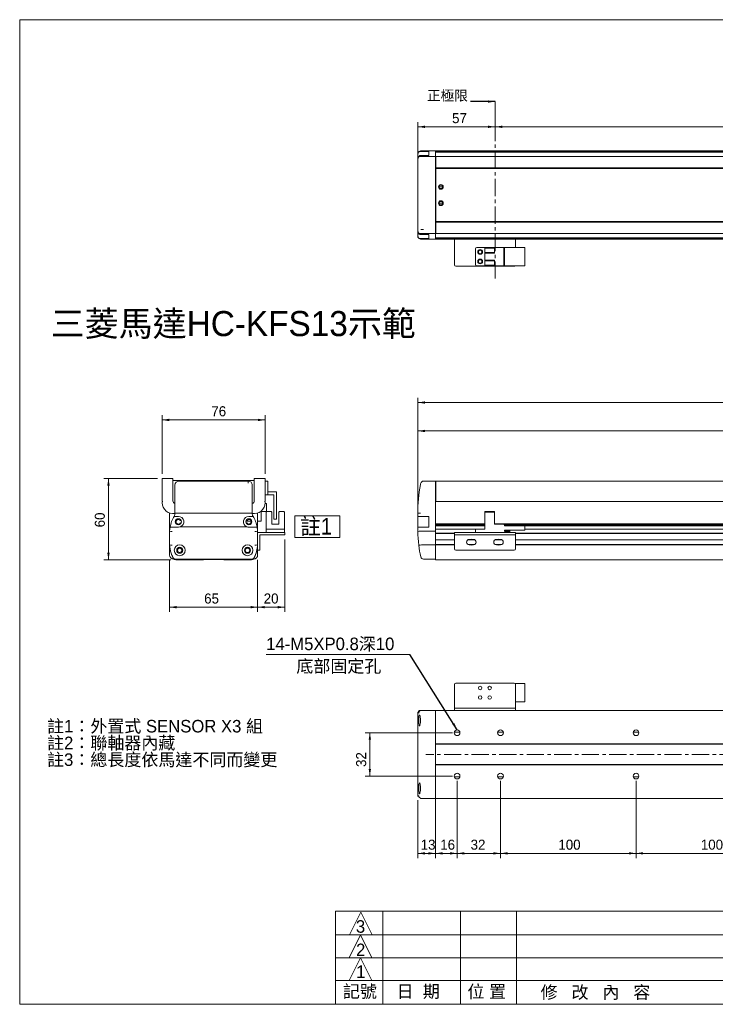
# Model space of a CAD drawing. Header units: millimetres. Extents: x 4 to 1035, y 3 to 731.
# Tile 1 of 2: x 4 to 517, y 5 to 731. Entities that reach past the tile are written whole.
import ezdxf

# ---------------------------------------------------------------- set-up
doc = ezdxf.new("R2010")
doc.units = ezdxf.units.MM
doc.linetypes.add('CENTERX2', pattern=[20.32, 12.7, -2.54, 2.54, -2.54])
doc.layers.add('BORDER', color=7, linetype='Continuous', lineweight=0)
doc.styles.add('SLDTEXTSTYLE0', font='swtxt.ttf', dxfattribs={"width": 0.993})
doc.styles.add('SLDTEXTSTYLE1', font='GOTHIC.TTF', dxfattribs={"width": 0.913})
doc.styles.get("Standard").update_dxf_attribs({"font": 'swtxt.ttf'})
doc.dimstyles.new('SLDDIMSTYLE0', dxfattribs={"dimtxt": 7.24162, "dimasz": 5.25, "dimexe": 0, "dimexo": 0.0625, "dimgap": 1.810405, "dimtad": 1, "dimtoh": 1, "dimdec": 3, "dimzin": 12, "dimdsep": 46, "dimtxsty": 'SLDTEXTSTYLE0', "dimsah": 1, "dimcen": 0.09, "dimadec": 0, "dimazin": 0, "dimtfac": 1, "dimtdec": 3, "dimtofl": 0, "dimtmove": 0, "dimatfit": 3, "dimfxl": 0, "dimtolj": 1, "dimtzin": 12, "dimarcsym": 0})
doc.dimstyles.new('SLDDIMSTYLE1', dxfattribs={"dimtxt": 7.24162, "dimasz": 5.25, "dimexe": 0, "dimexo": 0.0625, "dimgap": 1.810405, "dimtad": 1, "dimtoh": 1, "dimdec": 0, "dimzin": 12, "dimdsep": 46, "dimtxsty": 'SLDTEXTSTYLE0', "dimsah": 1, "dimcen": 0.09, "dimadec": 0, "dimazin": 0, "dimtfac": 1, "dimtdec": 3, "dimtofl": 0, "dimtmove": 0, "dimatfit": 3, "dimfxl": 0, "dimtolj": 1, "dimtzin": 12, "dimarcsym": 0})
doc.dimstyles.new('SLDDIMSTYLE2', dxfattribs={"dimtxt": 5.25, "dimasz": 5.25, "dimexe": 0, "dimexo": 0.0625, "dimgap": 1.3125, "dimtad": 0, "dimtih": 1, "dimtoh": 1, "dimdec": 0, "dimzin": 0, "dimdsep": 46, "dimtxsty": 'Standard', "dimsah": 1, "dimcen": 0.09, "dimadec": 0, "dimazin": 0, "dimtfac": 1, "dimtdec": 0, "dimtofl": 0, "dimtmove": 0, "dimatfit": 3, "dimfxl": 0, "dimtolj": 1, "dimtzin": 0, "dimarcsym": 0})

# ---------------------------------------------------------------- blocks, each defined once
blk = doc.blocks.new('SW_NOTE_0')
at = {"layer": 'BORDER', "color": 0, "attachment_point": 1, "style": 'SLDTEXTSTYLE0'}
for s, insert, char_height in [('註1：外置式 SENSOR X3 組', (0, 12.63), 9.2604), ('註2：聯軸器內藏', (0, 0.28), 9.26), ('註3：總長度依馬達不同而變更', (0, -12.06), 9.2604)]:
    blk.add_mtext(s, dxfattribs=dict(at, insert=insert, char_height=char_height))
blk = doc.blocks.new('*D3')
at = {"layer": 'BORDER'}
for p, q in [((297.98, 370.54), (297.98, 431.29)), ((874.98, 394.79), (874.98, 431.29)), ((874.98, 427.79), (297.98, 427.79))]:
    blk.add_line(p, q, dxfattribs=at)
for points in [[(297.98, 427.79), (303.23, 426.92), (303.23, 428.67)], [(874.98, 427.79), (869.73, 428.67), (869.73, 426.92)]]:
    blk.add_solid(points, dxfattribs=at)
at = {"layer": 'BORDER', "insert": (573.52, 437.9), "char_height": 7.408, "attachment_point": 1, "style": 'SLDTEXTSTYLE0'}
blk.add_mtext('577', dxfattribs=at)
blk = doc.blocks.new('*D4')
at = {"layer": 'BORDER'}
for p, q in [((297.98, 370.54), (297.98, 452.29)), ((986.48, 394.79), (986.48, 452.29)), ((986.48, 448.79), (297.98, 448.79))]:
    blk.add_line(p, q, dxfattribs=at)
for points in [[(297.98, 448.79), (303.23, 447.92), (303.23, 449.67)], [(986.48, 448.79), (981.23, 449.67), (981.23, 447.92)]]:
    blk.add_solid(points, dxfattribs=at)
at = {"layer": 'BORDER', "insert": (601.03, 458.9), "char_height": 7.408, "attachment_point": 1, "style": 'SLDTEXTSTYLE0'}
blk.add_mtext('688.5', dxfattribs=at)
blk = doc.blocks.new('*D5')
at = {"layer": 'BORDER'}
for p, q in [((323.48, 205.19), (259.07, 205.19)), ((262.57, 205.19), (262.57, 173.19)), ((323.48, 173.19), (259.07, 173.19))]:
    blk.add_line(p, q, dxfattribs=at)
for points in [[(262.57, 205.19), (261.69, 199.94), (263.44, 199.94)], [(262.57, 173.19), (263.44, 178.44), (261.69, 178.44)]]:
    blk.add_solid(points, dxfattribs=at)
at = {"layer": 'BORDER', "insert": (252.46, 179.92), "char_height": 7.408, "attachment_point": 1, "rotation": 90, "style": 'SLDTEXTSTYLE0'}
blk.add_mtext('32', dxfattribs=at)
blk = doc.blocks.new('*D6')
at = {"layer": 'BORDER'}
for p, q in [((297.97, 155.38), (297.97, 112.69)), ((310.98, 157.72), (310.98, 112.69)), ((297.97, 116.19), (310.98, 116.19))]:
    blk.add_line(p, q, dxfattribs=at)
for points in [[(297.97, 116.19), (303.22, 115.31), (303.22, 117.06)], [(310.98, 116.19), (305.73, 117.06), (305.73, 115.31)]]:
    blk.add_solid(points, dxfattribs=at)
at = {"layer": 'BORDER', "insert": (300.09, 126.29), "char_height": 7.408, "attachment_point": 1, "style": 'SLDTEXTSTYLE0'}
blk.add_mtext('13', dxfattribs=at)
blk = doc.blocks.new('*D7')
at = {"layer": 'BORDER'}
for p, q in [((326.98, 169.69), (326.98, 112.69)), ((310.98, 157.72), (310.98, 112.69)), ((310.98, 116.19), (326.98, 116.19))]:
    blk.add_line(p, q, dxfattribs=at)
for points in [[(310.98, 116.19), (316.23, 115.31), (316.23, 117.06)], [(326.98, 116.19), (321.73, 117.06), (321.73, 115.31)]]:
    blk.add_solid(points, dxfattribs=at)
at = {"layer": 'BORDER', "insert": (314.52, 126.29), "char_height": 7.408, "attachment_point": 1, "style": 'SLDTEXTSTYLE0'}
blk.add_mtext('16', dxfattribs=at)
blk = doc.blocks.new('*D8')
at = {"layer": 'BORDER'}
for p, q in [((326.98, 169.69), (326.98, 112.69)), ((358.98, 169.69), (358.98, 112.69)), ((326.98, 116.19), (358.98, 116.19))]:
    blk.add_line(p, q, dxfattribs=at)
for points in [[(326.98, 116.19), (332.23, 115.31), (332.23, 117.06)], [(358.98, 116.19), (353.73, 117.06), (353.73, 115.31)]]:
    blk.add_solid(points, dxfattribs=at)
at = {"layer": 'BORDER', "insert": (336.93, 126.29), "char_height": 7.408, "attachment_point": 1, "style": 'SLDTEXTSTYLE0'}
blk.add_mtext('32', dxfattribs=at)
blk = doc.blocks.new('*D9')
at = {"layer": 'BORDER'}
for p, q in [((358.98, 169.69), (358.98, 112.69)), ((458.98, 169.69), (458.98, 112.69)), ((358.98, 116.19), (458.98, 116.19))]:
    blk.add_line(p, q, dxfattribs=at)
for points in [[(358.98, 116.19), (364.23, 115.31), (364.23, 117.06)], [(458.98, 116.19), (453.73, 117.06), (453.73, 115.31)]]:
    blk.add_solid(points, dxfattribs=at)
at = {"layer": 'BORDER', "insert": (401.66, 126.29), "char_height": 7.408, "attachment_point": 1, "style": 'SLDTEXTSTYLE0'}
blk.add_mtext('100', dxfattribs=at)
blk = doc.blocks.new('*D10')
at = {"layer": 'BORDER'}
for p, q in [((458.98, 169.69), (458.98, 112.69)), ((558.98, 169.69), (558.98, 112.69)), ((458.98, 116.19), (558.98, 116.19))]:
    blk.add_line(p, q, dxfattribs=at)
for points in [[(458.98, 116.19), (464.23, 115.31), (464.23, 117.06)], [(558.98, 116.19), (553.73, 117.06), (553.73, 115.31)]]:
    blk.add_solid(points, dxfattribs=at)
at = {"layer": 'BORDER', "insert": (506.78, 126.29), "char_height": 7.408, "attachment_point": 1, "style": 'SLDTEXTSTYLE0'}
blk.add_mtext('100', dxfattribs=at)
blk = doc.blocks.new('SW_NOTE_1')
at = {"layer": 'BORDER', "color": 0}
for p, q in [((-105.91, 0), (0, 0)), ((0, 0), (-105.91, 0)), ((-105.91, 0), (0, 0)), ((0, 0), (-105.91, 0)), ((-105.91, 0), (0, 0)), ((0, 0), (-105.91, 0))]:
    blk.add_line(p, q, dxfattribs=at)
at = {"layer": 'BORDER', "color": 0, "insert": (-105.9, 12.53, 30), "char_height": 9.2604, "attachment_point": 1, "style": 'SLDTEXTSTYLE0'}
blk.add_mtext('14-M5XP0.8深10', dxfattribs=at)
blk = doc.blocks.new('*D16')
at = {"layer": 'BORDER'}
blk.add_line((354.98, 652.19), (754.98, 652.19), dxfattribs=at)
for points in [[(354.98, 652.19), (360.23, 651.31), (360.23, 653.06)], [(754.98, 652.19), (749.73, 653.06), (749.73, 651.31)]]:
    blk.add_solid(points, dxfattribs=at)
at = {"layer": 'BORDER', "char_height": 7.408, "attachment_point": 1, "style": 'SLDTEXTSTYLE0'}
for s, insert in [('行程=', (527.84, 662.29)), ('400', (554.82, 662.29))]:
    blk.add_mtext(s, dxfattribs=dict(at, insert=insert))
blk = doc.blocks.new('*D18')
at = {"layer": 'BORDER'}
for p, q in [((297.97, 631.87), (297.97, 655.69)), ((297.97, 652.19), (354.98, 652.19))]:
    blk.add_line(p, q, dxfattribs=at)
for points in [[(297.97, 652.19), (303.22, 651.31), (303.22, 653.06)], [(354.98, 652.19), (349.73, 653.06), (349.73, 651.31)]]:
    blk.add_solid(points, dxfattribs=at)
at = {"layer": 'BORDER', "insert": (323.25, 662.29), "char_height": 7.408, "attachment_point": 1, "style": 'SLDTEXTSTYLE0'}
blk.add_mtext('57', dxfattribs=at)
blk = doc.blocks.new('*D29')
at = {"layer": 'BORDER'}
for p, q in [((114.81, 332.79), (114.81, 294.29)), ((179.81, 332.79), (179.81, 294.29)), ((114.81, 297.79), (179.81, 297.79))]:
    blk.add_line(p, q, dxfattribs=at)
for points in [[(114.81, 297.79), (120.06, 296.92), (120.06, 298.67)], [(179.81, 297.79), (174.56, 298.67), (174.56, 296.92)]]:
    blk.add_solid(points, dxfattribs=at)
at = {"layer": 'BORDER', "insert": (140.35, 307.9), "char_height": 7.408, "attachment_point": 1, "rotation": 360, "style": 'SLDTEXTSTYLE0'}
blk.add_mtext('65', dxfattribs=at)
blk = doc.blocks.new('*D30')
at = {"layer": 'BORDER'}
for p, q in [((199.81, 347.69), (199.81, 294.29)), ((179.81, 332.79), (179.81, 294.29)), ((179.81, 297.79), (199.81, 297.79))]:
    blk.add_line(p, q, dxfattribs=at)
for points in [[(179.81, 297.79), (185.06, 296.92), (185.06, 298.67)], [(199.81, 297.79), (194.56, 298.67), (194.56, 296.92)]]:
    blk.add_solid(points, dxfattribs=at)
at = {"layer": 'BORDER', "insert": (184.26, 307.9), "char_height": 7.408, "attachment_point": 1, "rotation": 360, "style": 'SLDTEXTSTYLE0'}
blk.add_mtext('20', dxfattribs=at)
blk = doc.blocks.new('*D31')
at = {"layer": 'BORDER'}
for p, q in [((105.81, 392.79), (66.24, 392.79)), ((69.74, 332.79), (69.74, 392.79)), ((115.85, 332.79), (66.24, 332.79))]:
    blk.add_line(p, q, dxfattribs=at)
for points in [[(69.74, 392.79), (68.86, 387.54), (70.61, 387.54)], [(69.74, 332.79), (70.61, 338.04), (68.86, 338.04)]]:
    blk.add_solid(points, dxfattribs=at)
at = {"layer": 'BORDER', "insert": (59.63, 356.7), "char_height": 7.408, "attachment_point": 1, "rotation": 90, "style": 'SLDTEXTSTYLE0'}
blk.add_mtext('60', dxfattribs=at)
blk = doc.blocks.new('*D32')
at = {"layer": 'BORDER'}
for p, q in [((109.31, 396.29), (109.31, 439.43)), ((109.31, 435.93), (185.31, 435.93)), ((185.31, 396.29), (185.31, 439.43))]:
    blk.add_line(p, q, dxfattribs=at)
for points in [[(109.31, 435.93), (114.56, 435.06), (114.56, 436.81)], [(185.31, 435.93), (180.06, 436.81), (180.06, 435.06)]]:
    blk.add_solid(points, dxfattribs=at)
at = {"layer": 'BORDER', "insert": (145.63, 446.04), "char_height": 7.408, "attachment_point": 1, "style": 'SLDTEXTSTYLE0'}
blk.add_mtext('76', dxfattribs=at)
blk = doc.blocks.new('SW_NOTE_5')
at = {"layer": 'BORDER', "color": 0}
for p, q in [((-3.96, 1.27), (-3.96, 17.31)), ((-3.96, 17.31), (29.35, 17.31)), ((29.35, 17.31), (29.35, 1.27)), ((29.35, 1.27), (-3.96, 1.27))]:
    blk.add_line(p, q, dxfattribs=at)
at = {"layer": 'BORDER', "color": 0, "insert": (0, 15.65), "char_height": 12.25, "attachment_point": 1, "style": 'SLDTEXTSTYLE1'}
blk.add_mtext('註1', dxfattribs=at)

msp = doc.modelspace()

# ---------------------------------------------------------------- linework, layer by layer
at = {"color": 7, "linetype": 'Continuous', "lineweight": 15}
for p, q in [((297.9719, 632.1606), (297.9719, 628.371)), ((297.9755, 632.1396), (297.9751, 632.1606)), ((299.9757, 633.9955), (305.9829, 633.9955)), ((299.9878, 634.371), (299.9902, 634.371)), ((300.6811, 634.371), (299.9878, 634.371)), ((299.9902, 634.371), (310.9829, 634.371)), ((300.6811, 634.371), (310.9829, 634.371)), ((305.9829, 633.9955), (305.9829, 631.0153)), ((310.9829, 630.6711), (310.9829, 634.371)), ((724.9829, 634.371), (310.9829, 634.371)), ((310.9829, 633.7556), (310.9829, 634.371)), ((724.9829, 633.7556), (310.9829, 633.7556)), ((724.9829, 633.6361), (310.9829, 633.6361)), ((310.9829, 633.5597), (310.9829, 633.6361)), ((724.9829, 633.5597), (310.9829, 633.5597)), ((724.9829, 633.4247), (310.9829, 633.4247)), ((310.9829, 631.5638), (310.9829, 633.4247)), ((297.9719, 628.371), (297.9719, 575.371)), ((297.9795, 628.545), (297.9795, 631.9627)), ((297.9829, 628.5802), (297.9829, 628.7164)), ((301.8848, 630.371), (299.9785, 630.371)), ((305.9829, 631.0153), (299.9829, 631.0153)), ((299.9829, 630.371), (310.9829, 630.371)), ((301.8848, 630.371), (310.9829, 630.371)), ((310.9829, 630.371), (310.9829, 630.6711)), ((310.9829, 627.371), (310.9829, 630.371)), ((310.9829, 601.871), (310.9829, 627.371)), ((874.7329, 630.371), (311.2329, 630.371)), ((311.2329, 630.371), (311.2329, 627.371)), ((311.2329, 627.371), (311.2329, 621.871)), ((311.2329, 620.371), (310.9829, 620.371)), ((311.2329, 618.371), (310.9829, 618.371)), ((874.7329, 621.871), (311.2329, 621.871)), ((311.2329, 621.871), (311.2329, 621.471)), ((874.7329, 621.471), (311.2329, 621.471)), ((311.2329, 621.471), (311.2329, 582.271)), ((311.2329, 612.871), (310.9829, 612.871)), ((311.2329, 611.871), (310.9829, 611.871)), ((310.9829, 611.871), (311.2329, 611.871)), ((316.2829, 607.871), (313.6829, 607.871)), ((310.9829, 576.371), (310.9829, 601.871)), ((313.6829, 595.871), (316.2829, 595.871)), ((311.2329, 591.871), (310.9829, 591.871)), ((310.9829, 590.871), (311.2329, 590.871)), ((311.2329, 589.871), (310.9829, 589.871)), ((311.2329, 585.371), (310.9829, 585.371)), ((311.2329, 583.371), (310.9829, 583.371)), ((874.7329, 582.271), (311.2329, 582.271)), ((311.2329, 582.271), (311.2329, 581.871)), ((874.7329, 581.871), (311.2329, 581.871)), ((311.2329, 581.871), (311.2329, 576.371)), ((297.9719, 575.371), (297.9719, 571.5815)), ((297.9795, 571.7793), (297.9795, 575.197)), ((297.9829, 575.0257), (297.9829, 575.1618)), ((302.0908, 576.371), (300.134, 576.371)), ((310.9829, 573.371), (310.9829, 576.371)), ((311.2329, 576.371), (311.2329, 573.371)), ((297.9751, 571.5815), (297.9754, 571.5964)), ((301.8848, 573.371), (299.9719, 573.371)), ((305.9829, 569.7465), (299.9757, 569.7465)), ((299.9829, 573.371), (310.9829, 573.371)), ((299.9829, 572.7268), (305.9829, 572.7268)), ((299.9902, 569.371), (299.9878, 569.371)), ((299.9902, 569.371), (310.9829, 569.371)), ((301.8848, 573.371), (310.9829, 573.371)), ((305.9829, 569.7465), (305.9829, 572.7268)), ((310.9829, 573.0709), (310.9829, 573.371)), ((310.9829, 569.371), (310.9829, 573.0709)), ((310.9829, 570.3174), (310.9829, 572.1783)), ((724.9829, 570.3174), (310.9829, 570.3174)), ((724.9829, 570.1824), (310.9829, 570.1824)), ((310.9829, 570.106), (310.9829, 570.1824)), ((724.9829, 570.106), (310.9829, 570.106)), ((724.9829, 569.9864), (310.9829, 569.9864)), ((310.9829, 569.5263), (310.9829, 569.9864)), ((310.9829, 569.5263), (724.9829, 569.5263)), ((324.9828, 569.371), (310.9829, 569.371)), ((874.7329, 573.371), (311.2329, 573.371)), ((369.9829, 569.371), (324.9828, 569.371)), ((324.9829, 550.371), (324.9828, 569.371)), ((369.9829, 563.171), (369.9829, 569.371)), ((724.9829, 569.371), (369.9829, 569.371)), ((340.4829, 550.571), (340.4829, 562.171)), ((347.4829, 563.171), (341.4829, 563.171)), ((347.4829, 563.171), (354.4328, 563.171)), ((347.4829, 562.671), (347.4829, 563.171)), ((354.4328, 562.671), (347.4829, 562.671)), ((347.4829, 559.371), (347.4829, 562.671)), ((347.4829, 559.371), (354.4328, 559.371)), ((347.4829, 558.871), (347.4829, 559.371)), ((354.4328, 563.171), (354.4328, 562.671)), ((354.4328, 563.171), (361.4829, 563.171)), ((354.4328, 562.671), (354.4328, 559.371)), ((354.4328, 559.371), (354.4328, 558.871)), ((361.4829, 549.571), (361.4829, 563.171)), ((361.4829, 563.171), (361.9829, 563.171)), ((361.9829, 563.171), (361.9829, 549.571)), ((376.9829, 563.171), (361.9829, 563.171)), ((376.9829, 549.571), (376.9829, 563.171)), ((354.4328, 558.871), (347.4829, 558.871)), ((347.4829, 553.871), (347.4829, 558.871)), ((347.4829, 553.871), (354.4328, 553.871)), ((347.4829, 553.371), (347.4829, 553.871)), ((354.4328, 553.371), (347.4829, 553.371)), ((347.4829, 553.371), (347.4829, 550.071)), ((354.4328, 553.871), (354.4328, 553.371)), ((354.4328, 550.071), (354.4328, 553.371)), ((368.9829, 549.371), (325.9829, 549.371)), ((347.4829, 549.571), (341.4829, 549.571)), ((347.4829, 550.071), (354.4328, 550.071)), ((347.4829, 549.571), (347.4829, 550.071)), ((354.4328, 549.571), (347.4829, 549.571)), ((354.4328, 550.071), (354.4328, 549.571)), ((361.4829, 549.571), (354.4328, 549.571)), ((361.9829, 549.571), (361.4829, 549.571)), ((376.9829, 549.571), (361.9829, 549.571)), ((109.3141, 392.7923), (117.3141, 392.7923)), ((109.3141, 376.0423), (109.3141, 392.7923)), ((117.3141, 392.7923), (117.3141, 376.2923)), ((177.3141, 392.7923), (185.3141, 392.7923)), ((177.3141, 376.2923), (177.3141, 392.7923)), ((185.3141, 392.7923), (185.3141, 376.0423)), ((117.8141, 391.2923), (176.8141, 391.2923)), ((118.8141, 367.0572), (118.8141, 387.7923)), ((121.8141, 390.7923), (127.3141, 390.7923)), ((121.8141, 390.7923), (172.8141, 390.7923)), ((167.3141, 390.7923), (172.8141, 390.7923)), ((172.8141, 390.7923), (172.8141, 389.2059)), ((175.8141, 387.7923), (175.8141, 367.0572)), ((185.3141, 390.7923), (187.3141, 390.7923)), ((187.3141, 390.7923), (187.3141, 390.2923)), ((187.3141, 390.2923), (187.3141, 381.2923)), ((302.0908, 390.7923), (310.9829, 390.7923)), ((310.9829, 387.7923), (310.9829, 390.7923)), ((311.2329, 388.7923), (310.9829, 388.7923)), ((311.2329, 388.7923), (310.9829, 388.7923)), ((310.9829, 366.4182), (310.9829, 387.7923)), ((724.9829, 390.7923), (311.2329, 390.7923)), ((311.2329, 390.7923), (311.2329, 387.7923)), ((311.2329, 387.7923), (311.2329, 376.2923)), ((187.3141, 380.7923), (185.3141, 380.7923)), ((193.8141, 382.7923), (187.3141, 382.7923)), ((187.3141, 381.2923), (187.3141, 380.7923)), ((191.8141, 380.7923), (187.3141, 380.7923)), ((191.8141, 363.2923), (191.8141, 380.7923)), ((193.8141, 382.7923), (193.8141, 363.2923)), ((310.9829, 383.7923), (311.2329, 383.7923)), ((311.2329, 382.2923), (310.9829, 382.2923)), ((109.3141, 374.8863), (109.3141, 375.5423)), ((186.3141, 374.2923), (185.292, 374.2923)), ((185.3141, 375.5423), (185.3141, 374.8863)), ((186.3141, 374.2923), (186.3141, 371.2923)), ((186.3141, 371.2923), (186.3141, 368.2923)), ((311.2329, 376.2923), (310.9829, 376.2923)), ((311.2329, 376.2923), (311.2329, 375.6923)), ((311.2329, 375.6923), (724.9829, 375.6923)), ((114.8141, 353.7923), (114.8141, 367.2869)), ((119.4371, 364.7923), (118.1699, 364.7923)), ((118.8141, 366.4182), (118.8141, 367.0572)), ((120.4688, 364.7923), (119.4371, 364.7923)), ((120.4688, 364.7923), (121.3141, 364.7923)), ((120.8141, 367.0423), (173.8141, 367.0423)), ((173.3141, 364.7923), (174.1595, 364.7923)), ((175.1912, 364.7923), (174.1595, 364.7923)), ((176.4584, 364.7923), (175.1912, 364.7923)), ((175.8141, 367.0572), (175.8141, 366.4182)), ((179.8141, 367.2869), (179.8141, 353.7923)), ((182.3141, 368.6413), (182.3141, 361.2923)), ((182.3141, 368.2923), (186.3141, 368.2923)), ((186.5141, 368.2923), (186.0141, 367.7923)), ((186.0141, 367.7923), (186.0141, 355.3923)), ((189.8141, 368.2923), (186.5141, 368.2923)), ((190.3141, 367.7923), (189.8141, 368.2923)), ((190.3141, 367.7923), (190.3141, 358.9923)), ((191.8141, 362.7923), (191.8141, 363.2923)), ((193.8141, 363.2923), (193.8141, 362.7923)), ((195.8141, 368.2923), (195.3141, 367.7923)), ((195.3141, 367.7923), (195.3141, 358.9923)), ((195.8141, 368.2923), (199.1141, 368.2923)), ((199.6141, 367.7923), (199.1141, 368.2923)), ((199.6141, 367.7923), (199.6141, 355.3923)), ((297.9829, 366.4182), (297.9829, 367.0423)), ((297.9829, 364.7923), (297.9829, 366.4182)), ((298.2039, 364.7923), (297.9829, 364.7923)), ((297.9829, 357.0423), (297.9829, 364.7923)), ((297.9829, 364.7923), (305.9829, 364.7923)), ((299.9829, 364.7923), (298.2039, 364.7923)), ((299.9829, 364.7923), (305.9829, 364.7923)), ((305.9829, 356.7923), (305.9829, 364.7923)), ((310.9829, 365.3645), (310.9829, 366.4182)), ((310.9829, 353.7923), (310.9829, 365.3645)), ((310.9829, 359.1847), (310.9829, 363.8013)), ((347.4829, 368.2923), (354.4328, 368.2923)), ((347.4829, 367.7923), (347.4829, 368.2923)), ((347.4829, 367.7923), (347.4829, 368.2923)), ((347.4829, 367.7923), (347.4829, 355.3923)), ((354.4328, 367.7923), (347.4829, 367.7923)), ((347.4829, 367.7923), (347.4829, 358.9923)), ((354.4328, 368.2923), (354.4328, 367.7923)), ((354.4328, 367.7923), (354.4328, 358.9923)), ((115.1896, 356.7923), (117.2224, 356.7923)), ((121.3141, 356.7923), (117.2224, 356.7923)), ((122.7061, 357.0423), (171.9222, 357.0423)), ((123.2627, 361.9173), (122.7431, 361.6173)), ((122.7431, 359.9673), (123.2627, 359.6673)), ((174.8865, 361.2923), (171.1204, 361.2923)), ((171.8852, 361.6173), (171.3656, 361.9173)), ((171.3656, 359.6673), (171.8852, 359.9673)), ((177.4058, 356.7923), (173.3141, 356.7923)), ((177.4058, 356.7923), (179.4386, 356.7923)), ((182.3141, 361.2923), (179.8141, 361.2923)), ((195.3141, 358.9923), (190.3141, 358.9923)), ((193.8141, 362.7923), (191.8141, 362.7923)), ((297.9795, 356.7923), (299.9757, 356.7923)), ((297.9795, 356.7923), (305.9829, 356.7923)), ((297.9795, 356.7923), (297.9795, 356.7923)), ((305.9829, 356.7923), (299.9757, 356.7923)), ((347.4829, 359.1847), (310.9829, 359.1847)), ((347.4829, 358.7033), (310.9829, 358.7033)), ((310.9829, 358.4131), (310.9829, 358.7033)), ((347.4829, 358.4131), (310.9829, 358.4131)), ((347.4829, 357.9277), (310.9829, 357.9277)), ((310.9829, 355.3999), (310.9829, 357.9277)), ((755.5329, 359.1847), (354.4328, 359.1847)), ((361.4829, 358.9923), (354.4328, 358.9923)), ((361.9829, 358.4923), (361.4829, 358.9923)), ((748.1938, 358.7033), (361.7719, 358.7033)), ((361.9829, 358.4923), (361.9829, 357.7946)), ((747.9829, 358.4131), (361.9829, 358.4131)), ((747.9829, 357.9277), (361.9829, 357.9277)), ((376.9829, 357.7946), (361.9829, 357.7946)), ((376.9829, 357.7946), (376.9829, 354.7132)), ((114.8141, 353.7923), (114.8141, 353.7923)), ((114.8141, 343.7923), (114.8141, 353.7923)), ((114.8141, 353.7923), (114.8141, 353.7923)), ((179.4725, 355.2923), (179.6588, 355.3999)), ((179.8141, 353.7923), (179.8141, 343.7923)), ((198.8141, 352.7923), (179.8141, 352.7923)), ((181.4141, 340.7923), (181.4141, 351.1923)), ((181.4141, 351.1923), (198.8141, 351.1923)), ((186.0141, 352.7923), (186.0141, 355.3923)), ((186.0141, 355.3923), (187.0141, 355.3923)), ((198.6141, 355.3923), (187.0141, 355.3923)), ((198.6141, 355.3923), (199.6141, 355.3923)), ((198.8141, 352.7923), (199.8141, 352.7923)), ((199.8141, 351.1923), (198.8141, 351.1923)), ((199.6141, 355.3923), (199.6141, 352.7923)), ((199.8141, 352.7923), (199.8141, 351.1923)), ((299.9902, 353.7923), (299.9878, 353.7923)), ((299.9902, 353.7923), (310.9829, 353.7923)), ((310.9829, 355.3999), (347.4829, 355.3999)), ((340.4829, 355.2923), (310.9829, 355.2923)), ((310.9829, 343.7923), (310.9829, 353.7923)), ((310.9829, 352.2923), (324.9828, 352.2923)), ((310.9829, 347.5423), (310.9829, 352.1768)), ((324.9828, 352.1768), (310.9829, 352.1768)), ((324.9829, 351.1923), (324.9829, 352.7923)), ((324.9829, 352.7923), (325.9829, 352.7923)), ((325.9829, 351.1923), (324.9829, 351.1923)), ((324.9829, 340.7923), (324.9829, 351.1923)), ((368.9829, 352.7923), (325.9829, 352.7923)), ((368.9829, 351.1923), (325.9829, 351.1923)), ((340.4829, 352.7923), (340.4829, 355.3923)), ((340.4829, 355.3923), (341.4829, 355.3923)), ((347.4829, 355.3923), (341.4829, 355.3923)), ((376.9829, 354.7132), (361.9829, 354.7132)), ((361.9829, 354.7132), (361.9829, 354.0923)), ((365.7829, 354.0923), (361.9829, 354.0923)), ((365.7829, 353.3923), (361.9829, 353.3923)), ((361.9829, 353.3923), (361.9829, 352.7923)), ((365.7829, 353.3923), (365.7829, 354.0923)), ((368.9829, 352.7923), (369.9829, 352.7923)), ((369.9829, 351.1923), (368.9829, 351.1923)), ((369.9829, 352.7923), (369.9829, 351.1923)), ((369.9829, 352.2923), (746.9828, 352.2923)), ((746.9828, 352.1768), (369.9829, 352.1768)), ((369.9829, 340.7923), (369.9829, 351.1923)), ((376.9829, 355.3999), (732.9828, 355.3999)), ((732.9828, 355.2923), (376.9829, 355.2923)), ((114.8141, 336.2923), (114.8141, 343.7923)), ((114.8141, 343.7923), (114.8141, 343.7923)), ((179.8141, 343.0827), (179.8141, 340.7923)), ((300.6811, 343.7923), (300.6658, 343.7914)), ((300.6811, 343.7923), (310.9829, 343.7923)), ((324.9828, 347.5423), (310.9829, 347.5423)), ((310.9829, 343.7923), (310.9829, 344.0423)), ((324.9828, 344.0423), (310.9829, 344.0423)), ((310.9829, 334.4141), (310.9829, 343.7923)), ((324.9828, 343.7923), (310.9829, 343.7923)), ((310.9829, 333.8706), (310.9829, 343.7923)), ((339.9511, 347.5423), (335.0146, 347.5423)), ((339.9511, 344.0423), (335.0146, 344.0423)), ((336.4521, 347.7923), (335.9829, 347.7923)), ((335.9829, 343.7923), (336.4521, 343.7923)), ((338.5136, 343.7923), (336.4521, 343.7923)), ((338.9829, 347.7923), (338.5136, 347.7923)), ((338.5136, 343.7923), (338.9829, 343.7923)), ((359.9511, 347.5423), (355.0146, 347.5423)), ((359.9511, 344.0423), (355.0146, 344.0423)), ((356.4521, 347.7923), (355.9829, 347.7923)), ((355.9829, 343.7923), (356.4521, 343.7923)), ((358.5136, 343.7923), (356.4521, 343.7923)), ((358.9829, 347.7923), (358.5136, 347.7923)), ((358.5136, 343.7923), (358.9829, 343.7923)), ((746.9828, 347.5423), (369.9829, 347.5423)), ((746.9828, 344.0423), (369.9829, 344.0423)), ((746.9828, 343.7923), (369.9829, 343.7923)), ((179.8141, 339.7923), (179.8141, 340.7923)), ((179.8141, 339.7923), (179.8141, 336.2923)), ((181.4141, 339.7923), (179.8141, 339.7923)), ((181.4141, 340.7923), (181.4141, 339.7923)), ((368.9829, 339.7923), (325.9829, 339.7923)), ((118.0279, 333.2923), (117.8141, 333.2923)), ((175.5295, 333.2923), (119.0988, 333.2923)), ((119.3507, 332.7923), (139.5141, 332.7923)), ((139.8141, 333.0923), (139.5141, 332.7923)), ((154.8141, 333.0923), (139.8141, 333.0923)), ((155.1141, 332.7923), (154.8141, 333.0923)), ((155.1141, 332.7923), (175.2775, 332.7923)), ((176.8141, 333.2923), (176.6004, 333.2923)), ((302.0908, 333.2923), (310.9829, 333.2923)), ((310.9829, 332.7923), (310.9829, 333.8706)), ((874.9829, 332.7923), (310.9829, 332.7923)), ((324.9829, 223.285), (324.9829, 240.685)), ((368.9829, 241.685), (325.9829, 241.685)), ((376.9829, 241.485), (369.5829, 241.485)), ((369.9829, 223.285), (369.9829, 240.685)), ((376.9829, 227.885), (376.9829, 241.485)), ((376.9829, 227.885), (369.9829, 227.885)), ((297.9719, 219.4746), (297.9719, 158.8955)), ((299.9878, 221.685), (300.6811, 221.685)), ((299.9902, 221.685), (299.9878, 221.685)), ((299.9902, 221.685), (310.9829, 221.685)), ((300.6811, 221.685), (300.6658, 221.685)), ((300.6811, 221.685), (310.9829, 221.685)), ((310.9829, 219.1973), (310.9829, 221.685)), ((324.9829, 221.685), (310.9829, 221.685)), ((310.9829, 218.9234), (310.9829, 221.685)), ((310.9829, 217.1484), (310.9829, 218.9234)), ((324.9829, 221.685), (324.9829, 223.285)), ((324.9829, 223.285), (325.9829, 223.285)), ((325.9829, 221.685), (324.9829, 221.685)), ((368.9829, 223.285), (325.9829, 223.285)), ((368.9829, 221.685), (325.9829, 221.685)), ((368.9829, 223.285), (369.9829, 223.285)), ((369.9829, 221.685), (368.9829, 221.685)), ((369.9829, 223.285), (369.9829, 221.685)), ((746.9829, 221.685), (369.9829, 221.685)), ((310.9829, 196.985), (310.9829, 217.1484)), ((329.0225, 205.685), (324.9432, 205.685)), ((361.0225, 205.685), (356.9432, 205.685)), ((461.0225, 205.685), (456.9432, 205.685)), ((814.6983, 196.985), (310.9829, 196.985)), ((310.9829, 196.985), (310.9829, 196.685)), ((814.7829, 196.685), (310.9829, 196.685)), ((310.9829, 196.685), (310.9829, 181.685)), ((814.7829, 181.685), (310.9829, 181.685)), ((310.9829, 181.685), (310.9829, 181.385)), ((814.6983, 181.385), (310.9829, 181.385)), ((310.9829, 161.2217), (310.9829, 181.385)), ((329.0225, 172.685), (324.9432, 172.685)), ((361.0225, 172.685), (356.9432, 172.685)), ((461.0225, 172.685), (456.9432, 172.685)), ((310.9829, 159.4467), (310.9829, 161.2217)), ((297.9894, 158.685), (298.6875, 158.685)), ((300.6811, 156.685), (299.9878, 156.685)), ((300.6658, 156.6851), (300.6811, 156.685)), ((300.6811, 156.685), (310.9829, 156.685)), ((310.9829, 156.685), (310.9829, 159.4467)), ((310.9829, 156.685), (310.9829, 159.1728)), ((874.9829, 156.685), (310.9829, 156.685))]:
    msp.add_line(p, q, dxfattribs=at)
at = {"color": 7, "linetype": 'Continuous', "lineweight": 15, "flags": 128}
for points in [[(297.9829, 628.7164), (298.1903, 629.7164), (298.2039, 629.7481)], [(298.2039, 573.994), (298.1903, 574.0257), (297.9829, 575.0257)], [(299.9829, 367.0572), (299.9097, 367.0566), (299.5438, 367.0539), (298.9227, 367.0493), (298.4211, 367.0455), (298.0956, 367.0431), (297.9829, 367.0423)], [(114.8141, 353.7923), (114.9573, 355.3043), (115.1896, 356.7923)], [(122.7061, 357.0423), (122.5975, 357.0037), (121.3141, 356.7923)], [(179.4386, 356.7923), (179.671, 355.3043), (179.8141, 353.7923)], [(297.9894, 353.6895), (297.9732, 355.0451), (297.9795, 356.7923)], [(297.9795, 356.7923), (297.9795, 356.7925), (297.9827, 357.0321), (297.9829, 357.0423)], [(297.9894, 219.685), (297.9732, 219.5574), (297.9751, 219.4746)], [(299.2229, 210.185), (299.0194, 210.4134), (298.8538, 211.0759), (298.7387, 212.0919), (298.6776, 213.3382), (298.6703, 214.6736), (298.7164, 215.9511), (298.815, 217.0315), (298.9638, 217.7969), (299.1551, 218.1617), (299.3733, 218.0791), (299.5933, 217.5479), (299.7816, 216.6243), (299.9058, 215.4248), (299.9452, 214.1025), (299.8962, 212.8066), (299.7692, 211.6642), (299.5834, 210.7878), (299.3652, 210.2801), (299.2229, 210.185)], [(299.2229, 160.185), (299.0194, 160.4134), (298.8538, 161.0759), (298.7387, 162.0919), (298.6776, 163.3382), (298.6703, 164.6736), (298.7164, 165.9511), (298.815, 167.0315), (298.9638, 167.7969), (299.1551, 168.1617), (299.3733, 168.0791), (299.5933, 167.5479), (299.7816, 166.6243), (299.9058, 165.4248), (299.9452, 164.1025), (299.8962, 162.8066), (299.7692, 161.6642), (299.5834, 160.7878), (299.3652, 160.2801), (299.2229, 160.185)], [(298.052, 158.2113), (298.0671, 158.1338), (298.0759, 158.1125)]]:
    msp.add_lwpolyline(points, dxfattribs=at)
at = {"color": 7, "linetype": 'Continuous', "lineweight": 15}
for centre, radius in [((314.9829, 607.871), 1.75), ((314.9829, 607.871), 1.3), ((314.9829, 595.871), 1.75), ((314.9829, 595.871), 1.3), ((343.9829, 559.871), 1.75), ((343.9829, 559.871), 1.3), ((343.9829, 552.871), 1.75), ((343.9829, 552.871), 1.3), ((121.3141, 360.7923), 2.25), ((173.3141, 360.7923), 2.25), ((122.3141, 339.7923), 4), ((122.3141, 339.7923), 2.25), ((122.3141, 339.7923), 1.65), ((172.3141, 339.7923), 4), ((172.3141, 339.7923), 2.25), ((172.3141, 339.7923), 1.65), ((343.9829, 238.185), 1.3), ((343.9829, 231.185), 1.3), ((350.9829, 238.185), 1.3), ((350.9829, 231.185), 1.3), ((326.9829, 205.185), 2.1), ((358.9829, 205.185), 2.1), ((458.9829, 205.185), 2.1), ((326.9829, 173.185), 2.1), ((358.9829, 173.185), 2.1), ((458.9829, 173.185), 2.1)]:
    msp.add_circle(centre, radius, dxfattribs=at)
for centre, radius, start, end in [((300.2776, 632.2473), 2.3056, 162.1161609, 182.6756978), ((299.9955, 631.9795), 2.0161, 90.5624041, 180.4784419), ((299.9602, 632.4371), 1.9341, 89.1799847, 164.609673), ((299.9719, 628.371), 2, 90, 180), ((300.0343, 629.0609), 1.9551, 91.5071554, 159.4215858), ((299.9719, 575.371), 2, 180, 270), ((300.0343, 574.6812), 1.9551, 200.5784142, 268.4928446), ((299.9601, 571.442), 1.9911, 175.553554, 198.8575401), ((299.9899, 571.757), 2.0106, 179.3641713, 269.5949828), ((299.9626, 571.3105), 1.9396, 195.1256093, 270.7464347), ((341.4829, 562.171), 1, 90, 180), ((325.9829, 550.371), 1, 180, 270), ((341.4829, 550.571), 1, 180, 270), ((368.9829, 550.371), 1, 270, 306.8698976), ((117.8141, 388.2923), 3, 89.9999998, 99.5940719), ((121.8141, 387.7923), 3, 90.0000061, 179.9999227), ((172.8141, 387.7923), 3, 359.9999372, 90.0000628), ((176.8141, 388.2923), 3, 80.4059355, 89.9999998), ((397.9719, 368.5237), 100, 168.6607313, 180.8488212), ((398.6323, 368.3879), 100.6743, 168.0659009, 168.6588281), ((302.0908, 388.7923), 2, 90.0000166, 168.0638869), ((109.3141, 375.7923), 0.25, 270, 90), ((117.3141, 374.8863), 8, 180, 280.8069235), ((119.3141, 376.2923), 2, 180, 255.5224913), ((175.3141, 376.2923), 2, 284.4775157, 0), ((177.3141, 374.8863), 8, 259.1930778, 0), ((185.3141, 375.7923), 0.25, 90, 270), ((139.7629, 352.1931), 25, 149.7371529, 169.3990495), ((139.7629, 352.1931), 25, 148.2068327, 149.7371529), ((116.8141, 366.4182), 2, 328.2068327, 359.9999998), ((120.2022, 419.1811), 52.1424, 268.4745099, 270.6723727), ((121.3141, 360.7923), 4, 290.3641346, 89.9999998), ((173.3141, 360.7923), 4, 89.9999998, 249.635865), ((174.4261, 419.1747), 52.136, 269.3274951, 271.5256231), ((177.8141, 366.4182), 2, 179.9999998, 211.7931669), ((154.8653, 352.1931), 25, 30.2628466, 31.7931669), ((154.8653, 352.1931), 25, 10.6009501, 30.2628466), ((139.7629, 352.1931), 25, 169.3990493, 176.3324193), ((121.3141, 360.7923), 1.65, 30, 330), ((173.3141, 360.7923), 1.65, 210, 150), ((173.3141, 360.7921), 3.9998, 249.6352855, 270.0006087), ((154.8653, 352.1931), 25, 7.3696691, 10.6009501), ((117.557, 387.6572), 33.9758, 265.3694844, 268.7471613), ((177.0714, 387.6545), 33.9731, 271.2527016, 274.6306527), ((299.5914, 342.0187), 11.7802, 88.0717261, 97.8161934), ((397.9719, 355.5609), 100, 181.0722835, 186.8586612), ((139.7629, 345.3915), 25, 183.6675807, 196.9899579), ((116.2643, 348.9221), 5.3317, 254.2179229, 275.9192254), ((139.763, 345.3915), 25.0001, 183.6697001, 206.0461249), ((154.8652, 345.3915), 25.0001, 333.9538714, 356.3302843), ((178.364, 348.9221), 5.3317, 264.0807221, 285.7821188), ((154.8653, 345.3915), 25, 349.1470194, 356.3324193), ((298.6638, 355.3163), 11.6975, 270.1159219, 279.8543498), ((397.9762, 355.5616), 100.0043, 186.8587704, 191.9360816), ((335.9829, 345.7923), 2, 90, 270), ((337.4829, 345.7923), 2.25, 62.7339555, 117.2660445), ((337.4829, 345.7923), 2.25, 242.7339555, 297.2660445), ((338.9829, 345.7923), 2, 270, 90), ((355.9829, 345.7923), 2, 90, 270), ((357.4829, 345.7923), 2.25, 62.7339555, 117.2660445), ((357.4829, 345.7923), 2.25, 242.7339555, 297.2660445), ((358.9829, 345.7923), 2, 270, 90), ((117.8141, 336.2923), 3, 179.9999998, 269.9999998), ((139.7629, 345.3915), 25, 199.8829676, 207.4409633), ((119.0988, 335.2923), 2, 206.0461702, 269.9999999), ((175.5295, 335.2923), 2, 269.9999997, 333.9538294), ((176.8141, 336.2923), 3, 269.9999998, 359.9999998), ((154.8653, 345.3915), 25, 332.5590367, 345.1587687), ((302.0908, 335.2923), 2, 191.9361934, 270), ((325.9829, 340.7923), 1, 180, 270), ((368.9829, 340.7923), 1, 270, 0), ((119.3507, 334.7923), 2, 207.4409633, 270), ((175.2775, 334.7923), 2, 270, 332.5590367), ((325.9829, 240.685), 1, 90, 180), ((368.9829, 240.685), 1, 0, 90), ((300.2775, 219.5613), 2.3056, 162.1160975, 182.6757269), ((299.9879, 219.6866), 1.9985, 90.0012424, 180.0432778), ((300.691, 219.6817), 2.0035, 90.7197535, 179.9040624), ((299.7675, 158.7863), 1.7968, 176.0385186, 194.3193308), ((298.9795, 158.8597), 1.0054, 177.1081856, 190.0017884), ((299.3174, 158.6289), 1.3292, 177.580271, 202.5876106), ((300.6909, 158.6884), 2.0035, 180.095887, 269.2803505)]:
    msp.add_arc(centre, radius, start, end, dxfattribs=at)
at = {"layer": 'BORDER', "color": 7}
for p, q in [((1035.1614, 731.2162), (4.2341, 731.2162)), ((4.2341, 731.2162), (4.2341, 4.818)), ((237.276, 73.4978), (615.276, 73.4978)), ((255.8756, 72.8377), (247.4557, 55.9978)), ((264.2956, 55.9978), (255.8756, 72.8377)), ((237.276, 55.9978), (615.276, 55.9978)), ((255.7028, 55.9978), (247.2828, 39.1579)), ((247.4557, 55.9978), (264.2956, 55.9978)), ((264.1227, 39.1579), (255.7028, 55.9978)), ((237.276, 39.1579), (615.276, 39.1579)), ((255.7028, 39.1579), (247.2828, 22.318)), ((247.2828, 39.1579), (264.1227, 39.1579)), ((264.1227, 22.318), (255.7028, 39.1579)), ((237.276, 22.318), (615.276, 22.318)), ((247.2828, 22.318), (264.1227, 22.318)), ((4.2341, 4.818), (1035.1614, 4.818))]:
    msp.add_line(p, q, dxfattribs=at)
at = {"layer": 'BORDER'}
for p, q in [((354.9829, 654.3759), (354.9829, 670.847)), ((237.276, 73.4978), (237.276, 4.818)), ((272.276, 73.4978), (272.276, 4.818)), ((329.5528, 73.4978), (329.5528, 4.818)), ((370.8746, 73.4978), (370.8746, 4.818))]:
    msp.add_line(p, q, dxfattribs=at)
at = {"layer": 'BORDER', "linetype": 'CENTERX2'}
msp.add_line((354.9829, 654.3759), (354.9829, 540.2777), dxfattribs=at)
at = {"layer": 'BORDER', "linetype": 'CENTERX2', "lineweight": 0}
msp.add_line((878.6918, 189.185), (303.9829, 189.185), dxfattribs=at)

# ---------------------------------------------------------------- block references
at = {"layer": 'BORDER'}
for name, p in [('SW_NOTE_5', (211.1481, 347.9525)), ('SW_NOTE_1', (291.9922, 262.8238)), ('SW_NOTE_0', (24.4373, 202.0045))]:
    msp.add_blockref(name, p, dxfattribs=at)

# ---------------------------------------------------------------- texts
at = {"layer": 'BORDER', "attachment_point": 1, "style": 'SLDTEXTSTYLE0'}
for s, insert, char_height in [('正極限', (304.7491, 678.9191), 7.40833), ('三菱馬達HC-KFS13示範', (27.1001, 516.2814), 18.520833), ('底部固定孔', (208.3439, 258.892), 9.26042), ('3', (252.283, 66.8706), 9.2604), ('2', (252.395, 49.6096), 9.2604), ('1', (252.5251, 33.5547), 9.2604), ('記號', (242.706, 18.9673), 9.26042), ('日  期', (282.2908, 18.9673), 9.26042), ('位 置', (334.5778, 18.8514), 9.26042), ('修   改   內   容', (388.558, 18.3464), 9.260417)]:
    msp.add_mtext(s, dxfattribs=dict(at, insert=insert, char_height=char_height))

# ---------------------------------------------------------------- dimensions: what is measured, and where the dimension line sits
at = {"layer": 'BORDER'}
for base, p1, p2, dimstyle, picture, middle in [((354.9829, 652.1893), (297.9719, 628.371), (354.9829, 654.3759), 'SLDDIMSTYLE1', '*D18', (330.4872, 652.1893)), ((297.9829, 448.7923), (986.4829, 391.2923), (297.9829, 367.0423), 'SLDDIMSTYLE0', '*D4', (616.7193, 448.7923)), ((185.3141, 435.9308), (109.3141, 392.7923), (185.3141, 392.7923), 'SLDDIMSTYLE0', '*D32', (152.87, 435.9308)), ((297.9829, 427.7923), (874.9829, 391.2923), (297.9829, 367.0423), 'SLDDIMSTYLE0', '*D3', (584.3785, 427.7923)), ((326.9829, 116.185), (310.9829, 161.2217), (326.9829, 173.185), 'SLDDIMSTYLE0', '*D7', (320.5556, 116.185)), ((358.9829, 116.185), (326.9829, 173.185), (358.9829, 173.185), 'SLDDIMSTYLE0', '*D8', (344.1664, 116.185)), ((458.9829, 116.185), (358.9829, 173.185), (458.9829, 173.185), 'SLDDIMSTYLE0', '*D9', (410.1066, 116.185)), ((558.9829, 116.185), (458.9829, 173.185), (558.9829, 173.185), 'SLDDIMSTYLE0', '*D10', (515.2269, 116.185)), ((310.9829, 116.185), (297.9719, 158.8817), (310.9829, 161.2217), 'SLDDIMSTYLE1', '*D6', (306.1278, 116.185))]:
    dim = msp.add_linear_dim(base=base, p1=p1, p2=p2, dimstyle=dimstyle, dxfattribs=at)
    dim.commit()
    dim.dimension.update_dxf_attribs({"geometry": picture, "text_midpoint": middle, "dimtype": 160})
dim = msp.add_linear_dim(base=(754.9829, 652.1893), p1=(354.9829, 654.3759), p2=(754.9829, 654.3759), text='行程=<>', dimstyle='SLDDIMSTYLE0', dxfattribs=at)
dim.commit()
dim.dimension.update_dxf_attribs({"geometry": '*D16', "text_midpoint": (550.9858, 652.1893), "dimtype": 160})
for base, p1, p2, angle, picture, middle in [((69.7388, 392.7923), (119.3507, 332.7923), (109.3141, 392.7923), 90, '*D31', (69.7388, 363.3354)), ((199.8141, 297.7923), (179.8141, 336.2923), (199.8141, 351.1923), 359.9999998, '*D30', (190.9038, 297.7923)), ((179.8141, 297.7923), (114.8141, 336.2923), (179.8141, 336.2923), 359.9999998, '*D29', (147.5841, 297.7923)), ((262.5679, 173.185), (326.9829, 205.185), (326.9829, 173.185), 90, '*D5', (262.5679, 187.1564))]:
    dim = msp.add_linear_dim(base=base, p1=p1, p2=p2, angle=angle, dimstyle='SLDDIMSTYLE0', dxfattribs=at)
    dim.commit()
    dim.dimension.update_dxf_attribs({"geometry": picture, "text_midpoint": middle, "dimtype": 160})

# ---------------------------------------------------------------- leaders
for points in [[(354.9829, 670.847), (336.7504, 670.7651)], [(327.0536, 207.2839), (291.9922, 262.8238)]]:
    msp.add_leader(points, dimstyle='SLDDIMSTYLE2', dxfattribs=at)

doc.saveas('drawing.dxf')
